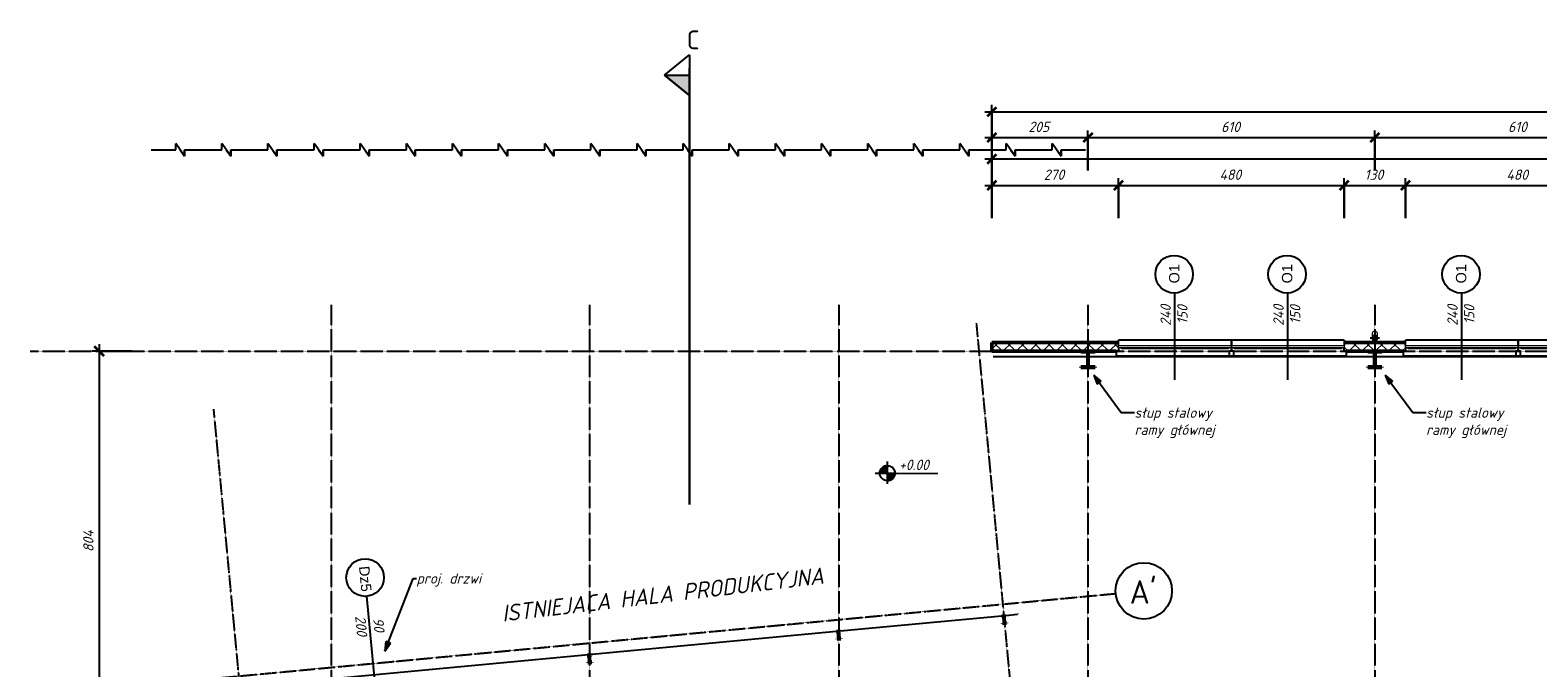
# Model space of a CAD drawing. Header units: millimetres. Extents: x -31072 to 35108, y -23925 to 16310.
# Tile 4 of 10: x -29871 to 2189, y 2748 to 16310. Entities that reach past the tile are written whole.
import ezdxf

# ---------------------------------------------------------------- set-up
doc = ezdxf.new("R2010")
doc.units = ezdxf.units.MM
doc.linetypes.add('Linia osi', pattern=[14, 6, -3, 2, -3])
for name, color, linetype, lineweight in [('A-ANNO-DIMS', 211, 'Continuous', 20), ('A-ANNO-DIMS-100', 211, 'Continuous', 20), ('A-DETL-GENF', 92, 'Continuous', 25), ('A-DOOR-IDEN', 31, 'Continuous', 25), ('A-FLOR', 192, 'Continuous', 25), ('A-GENM', 13, 'Continuous', 25), ('A-GLAZ', 151, 'Continuous', 25), ('A-GLAZ-IDEN', 152, 'Continuous', 25), ('A-GLAZ-SILL', 1, 'Continuous', 25), ('A-WALL', 113, 'Continuous', 25), ('A-WALL-PATT', 111, 'Continuous', 50), ('G-ANNO-DIMS', 111, 'Continuous', 20), ('G-ANNO-SYMB', 111, 'Continuous', 20), ('G-ANNO-TEXT', 231, 'Continuous', 20), ('S-COLS', 52, 'Continuous', 25), ('S-GRID', 1, 'Continuous', 20), ('S-GRID-IDEN', 1, 'Continuous', 25)]:
    doc.layers.add(name, color=color, linetype=linetype, lineweight=lineweight)
doc.styles.add('Arial', font='arial.ttf', dxfattribs={"height": 220})
doc.styles.add('GOST Common', font='GOST_Common.ttf', dxfattribs={"height": 500})
doc.styles.add('GOST Common_B', font='txt', dxfattribs={"height": 400})
doc.styles.add('GOST Common_I', font='GOST_Common Italic.ttf', dxfattribs={"height": 220})
doc.styles.add('GOST Common_I_1', font='GOST_Common Italic.ttf', dxfattribs={"height": 350})
doc.dimstyles.new('Zasieczka', dxfattribs={"dimscale": 304.8, "dimtxt": 221.257299, "dimasz": 0.656168, "dimexe": 0.492126, "dimexo": 0.0625, "dimgap": 0.164042, "dimtad": 1, "dimdec": 0, "dimlfac": 0.1, "dimzin": 0, "dimdsep": 46, "dimtxsty": 'GOST Common_I', "dimblk1": 'OBLIQUE', "dimblk2": 'OBLIQUE', "dimsah": 1, "dimcen": 0.09, "dimdle": 0.492126, "dimadec": 1, "dimazin": 0, "dimtfac": 1, "dimtdec": 4, "dimtix": 1, "dimtmove": 0, "dimatfit": 3, "dimfxl": 2.296588, "dimfxlon": 1, "dimtvp": 1, "dimtfill": 1, "dimtolj": 1, "dimtzin": 0, "dimlwd": 25, "dimlwe": 25, "dimarcsym": 2})
doc.dimstyles.new('Zasieczka_1', dxfattribs={"dimscale": 304.8, "dimtxt": 221.257299, "dimasz": 0.656168, "dimexe": 0.492126, "dimexo": 0.0625, "dimgap": 0.164042, "dimtad": 1, "dimdec": 0, "dimlfac": 0.1, "dimzin": 0, "dimdsep": 46, "dimtxsty": 'GOST Common_I', "dimblk1": 'OBLIQUE', "dimblk2": 'OBLIQUE', "dimsah": 1, "dimcen": 0.09, "dimdle": 0.492126, "dimadec": 1, "dimazin": 0, "dimtfac": 1, "dimtdec": 4, "dimtix": 1, "dimtmove": 2, "dimatfit": 3, "dimfxl": 2.296588, "dimfxlon": 1, "dimtvp": 1, "dimtfill": 1, "dimtolj": 1, "dimtzin": 0, "dimlwd": 25, "dimlwe": 25, "dimarcsym": 2})

# ---------------------------------------------------------------- blocks, each defined once
blk = doc.blocks.new('1-2 - 240x150-1907403-Parter')
at = {"layer": 'A-GLAZ', "lineweight": 20}
for p, q in [((-1200, -30), (-1200, 20)), ((-1200, 20), (1200, 20)), ((-1140, 40), (-10, 40)), ((-1140, 20), (-1140, 40)), ((-10, 40), (-10, 20)), ((10, 40), (1140, 40)), ((10, 20), (10, 40)), ((1140, 40), (1140, 20)), ((1200, 20), (1200, -30)), ((1200, -30), (-1200, -30))]:
    blk.add_line(p, q, dxfattribs=at)
at = {"layer": 'A-GLAZ-SILL'}
for p, q in [((1250, 190), (-1250, 190)), ((-1250, 190), (-1250, 90)), ((-1250, 90), (-1200, 90)), ((-1200, 90), (-1200, 20)), ((1200, 20), (1200, 90)), ((1200, 90), (1250, 90)), ((1250, 90), (1250, 190)), ((-1200, -140), (-1200, -30)), ((-1200, -140), (1200, -140)), ((1200, -30), (1200, -140))]:
    blk.add_line(p, q, dxfattribs=at)
blk = doc.blocks.new('Słup HE-A - HEA360-V4-Parter')
at = {"layer": 'S-COLS', "lineweight": 20}
h = blk.add_hatch(dxfattribs=at)
h.set_pattern_fill('FP_12', color=256, style=0, pattern_type=2)
h.set_pattern_definition([(45, (1277.36, -9309.8), (-251.447, 251.447), []), (45, (1277.36, -8928.8), (-251.447, 251.447), [])])
h.paths.add_polyline_path([(150, -175), (150, -157), (32, -157), (18, -154), (9, -144), (5, -130), (5, 130), (9, 144), (18, 154), (32, 158), (150, 158), (150, 175), (-150, 175), (-150, 158), (-32, 158), (-19, 154), (-9, 144), (-5, 130), (-5, -130), (-9, -144), (-19, -154), (-32, -157), (-150, -157), (-150, -175)], flags=0)
at = {"layer": 'S-COLS', "lineweight": 50}
for p, q in [((150, 175), (-150, 175)), ((-150, 175), (-150, 158)), ((-150, 158), (-32, 158)), ((-5, 130), (-5, -130)), ((5, -130), (5, 130)), ((32, 158), (150, 158)), ((150, 158), (150, 175)), ((-32, -157), (-150, -157)), ((-150, -157), (-150, -175)), ((-150, -175), (150, -175)), ((150, -157), (32, -157)), ((150, -175), (150, -157))]:
    blk.add_line(p, q, dxfattribs=at)
for centre, start, end in [((-32, 130), 0, 90), ((32, 130), 90, 180), ((-32, -130), 270, 0), ((32, -130), 180, 270)]:
    blk.add_arc(centre, 27, start, end, dxfattribs=at)
blk = doc.blocks.new('Słup HE-A - HEA360-V5-Parter')
at = {"layer": 'S-COLS', "lineweight": 20}
h = blk.add_hatch(dxfattribs=at)
h.set_pattern_fill('FP_13', color=256, style=0, pattern_type=2)
h.set_pattern_definition([(45, (7377.36, -9309.8), (-251.447, 251.447), []), (45, (7377.36, -8928.8), (-251.447, 251.447), [])])
h.paths.add_polyline_path([(150, -175), (150, -157), (32, -157), (18, -154), (9, -144), (5, -130), (5, 130), (9, 144), (18, 154), (32, 158), (150, 158), (150, 175), (-150, 175), (-150, 158), (-32, 158), (-19, 154), (-9, 144), (-5, 130), (-5, -130), (-9, -144), (-19, -154), (-32, -157), (-150, -157), (-150, -175), (-43, -175)], flags=0)
at = {"layer": 'S-COLS', "lineweight": 50}
for p, q in [((150, 175), (-150, 175)), ((-150, 175), (-150, 158)), ((-150, 158), (-32, 158)), ((-5, 130), (-5, -130)), ((5, -130), (5, 130)), ((32, 158), (150, 158)), ((150, 158), (150, 175)), ((-32, -157), (-150, -157)), ((-150, -157), (-150, -175)), ((-150, -175), (150, -175)), ((150, -157), (32, -157)), ((150, -175), (150, -157))]:
    blk.add_line(p, q, dxfattribs=at)
for centre, start, end in [((-32, 130), 0, 90), ((32, 130), 90, 180), ((-32, -130), 270, 0), ((32, -130), 180, 270)]:
    blk.add_arc(centre, 27, start, end, dxfattribs=at)
blk = doc.blocks.new('Słup IPE - IPE160-1946388-Parter')
at = {"layer": 'S-COLS', "lineweight": 20}
h = blk.add_hatch(dxfattribs=at)
h.set_pattern_fill('FP_33', color=256, style=0, pattern_type=2)
h.set_pattern_definition([(39.622, (17622.7, -4611.5), (-226.773, 273.9075), []), (39.622, (17658.4, -4232.17), (-226.773, 273.9075), [])])
h.paths.add_polyline_path([(-41, -80), (41, -80), (41, -73), (11, -73), (5, -70), (2, -64), (2, 64), (5, 70), (11, 73), (41, 73), (41, 80), (-41, 80), (-41, 73), (-12, 73), (-5, 70), (-3, 64), (-3, -64), (-5, -70), (-12, -73), (-41, -73)], flags=0)
at = {"layer": 'S-COLS', "lineweight": 50}
for p, q in [((41, 80), (-41, 80)), ((-41, 80), (-41, 73)), ((-41, 73), (-12, 73)), ((-3, 64), (-3, -64)), ((2, -64), (2, 64)), ((11, 73), (41, 73)), ((41, 73), (41, 80)), ((-12, -73), (-41, -73)), ((-41, -73), (-41, -80)), ((-41, -80), (41, -80)), ((41, -73), (11, -73)), ((41, -80), (41, -73))]:
    blk.add_line(p, q, dxfattribs=at)
for centre, start, end in [((-12, 64), 0, 90), ((11, 64), 90, 180), ((-12, -64), 270, 0), ((11, -64), 180, 270)]:
    blk.add_arc(centre, 9, start, end, dxfattribs=at)
blk = doc.blocks.new('Słup IPE - IPE160-1946389-Parter')
at = {"layer": 'S-COLS', "lineweight": 20}
h = blk.add_hatch(dxfattribs=at)
h.set_pattern_fill('FP_34', color=256, style=0, pattern_type=2)
h.set_pattern_definition([(39.622, (12298.87, -4615.57), (-226.773, 273.907), []), (39.622, (12334.6, -4236.25), (-226.773, 273.907), [])])
h.paths.add_polyline_path([(-41, -80), (41, -80), (41, -73), (11, -73), (5, -70), (2, -64), (2, 64), (5, 70), (11, 73), (41, 73), (41, 80), (-41, 80), (-41, 73), (-12, 73), (-5, 70), (-3, 64), (-3, -64), (-5, -70), (-12, -73), (-41, -73)], flags=0)
at = {"layer": 'S-COLS', "lineweight": 50}
for p, q in [((41, 80), (-41, 80)), ((-41, 80), (-41, 73)), ((-41, 73), (-12, 73)), ((-3, 64), (-3, -64)), ((2, -64), (2, 64)), ((11, 73), (41, 73)), ((41, 73), (41, 80)), ((-12, -73), (-41, -73)), ((-41, -73), (-41, -80)), ((-41, -80), (41, -80)), ((41, -73), (11, -73)), ((41, -80), (41, -73))]:
    blk.add_line(p, q, dxfattribs=at)
for centre, start, end in [((-12, 64), 0, 90), ((11, 64), 90, 180), ((-12, -64), 270, 0), ((11, -64), 180, 270)]:
    blk.add_arc(centre, 9, start, end, dxfattribs=at)
blk = doc.blocks.new('Słup IPE - IPE160-1946387-Parter')
at = {"layer": 'S-COLS', "lineweight": 20}
h = blk.add_hatch(dxfattribs=at)
h.set_pattern_fill('FP_35', color=256, style=0, pattern_type=2)
h.set_pattern_definition([(39.622, (8765.35, -4615.57), (-226.773, 273.907), []), (39.622, (8801.06, -4236.25), (-226.773, 273.907), [])])
h.paths.add_polyline_path([(-41, -80), (41, -80), (41, -73), (11, -73), (5, -70), (2, -64), (2, 64), (5, 70), (11, 73), (41, 73), (41, 80), (-41, 80), (-41, 73), (-12, 73), (-5, 70), (-3, 64), (-3, -64), (-5, -70), (-12, -73), (-41, -73)], flags=0)
at = {"layer": 'S-COLS', "lineweight": 50}
for p, q in [((41, 80), (-41, 80)), ((-41, 80), (-41, 73)), ((-41, 73), (-12, 73)), ((-3, 64), (-3, -64)), ((2, -64), (2, 64)), ((11, 73), (41, 73)), ((41, 73), (41, 80)), ((-12, -73), (-41, -73)), ((-41, -73), (-41, -80)), ((-41, -80), (41, -80)), ((41, -73), (11, -73)), ((41, -80), (41, -73))]:
    blk.add_line(p, q, dxfattribs=at)
for centre, start, end in [((-12, 64), 0, 90), ((11, 64), 90, 180), ((-12, -64), 270, 0), ((11, -64), 180, 270)]:
    blk.add_arc(centre, 9, start, end, dxfattribs=at)
blk = doc.blocks.new('Rura spustowa- ściana - 110-1924162-Parter')
at = {"layer": 'A-GENM'}
for p, q in [((25, 190), (225, 190)), ((125, 290), (125, 90))]:
    blk.add_line(p, q, dxfattribs=at)
at = {"layer": 'A-GENM', "lineweight": 20}
for p, q in [((70, 290), (70, 190)), ((180, 190), (180, 290))]:
    blk.add_line(p, q, dxfattribs=at)
at = {"layer": 'A-GENM'}
for start, end in [(0, 180), (180, 360)]:
    blk.add_arc((125, 190), 55, start, end, dxfattribs=at)
at = {"layer": 'A-GENM', "lineweight": 20}
for start, end in [(0, 180), (180, 0)]:
    blk.add_arc((125, 190), 55, start, end, dxfattribs=at)
blk.add_ellipse((125, 290), major_axis=(-55, 0), ratio=0.707107, start_param=3.141593, end_param=6.283185, dxfattribs=at)
for points, knots in [([(70, 190), (70, 195), (71, 202), (73, 209), (75, 212)], [0, 0, 0, 0, 0.0833333, 0.1297812, 0.1297812, 0.1297812, 0.1297812]), ([(75, 168), (73, 171), (71, 178), (70, 185), (70, 190)], [0.8702188, 0.8702188, 0.8702188, 0.8702188, 0.9166667, 1, 1, 1, 1]), ([(76, 215), (76, 216), (78, 219), (81, 224), (85, 228), (88, 231), (89, 232)], [0.1506351, 0.1506351, 0.1506351, 0.1506351, 0.1666667, 0.2083333, 0.25, 0.2749108, 0.2749108, 0.2749108, 0.2749108]), ([(89, 148), (88, 149), (85, 152), (81, 156), (78, 161), (76, 164), (76, 165)], [0.7250892, 0.7250892, 0.7250892, 0.7250892, 0.75, 0.7916667, 0.8333333, 0.8493649, 0.8493649, 0.8493649, 0.8493649]), ([(92, 234), (94, 236), (100, 239), (107, 242), (112, 243), (112, 243)], [0.2985189, 0.2985189, 0.2985189, 0.2985189, 0.3333333, 0.4166667, 0.4244677, 0.4244677, 0.4244677, 0.4244677]), ([(112, 137), (112, 137), (107, 138), (100, 141), (94, 144), (92, 146)], [0.5755323, 0.5755323, 0.5755323, 0.5755323, 0.5833333, 0.6666667, 0.7014811, 0.7014811, 0.7014811, 0.7014811]), ([(138, 243), (138, 243), (143, 242), (150, 239), (156, 236), (158, 234)], [0.5755323, 0.5755323, 0.5755323, 0.5755323, 0.5833333, 0.6666667, 0.7014811, 0.7014811, 0.7014811, 0.7014811]), ([(158, 146), (156, 144), (150, 141), (143, 138), (138, 137), (138, 137)], [0.2985189, 0.2985189, 0.2985189, 0.2985189, 0.3333333, 0.4166667, 0.4244677, 0.4244677, 0.4244677, 0.4244677]), ([(161, 232), (162, 231), (165, 228), (169, 224), (172, 219), (174, 216), (174, 215)], [0.7250892, 0.7250892, 0.7250892, 0.7250892, 0.75, 0.7916667, 0.8333333, 0.8493649, 0.8493649, 0.8493649, 0.8493649]), ([(174, 165), (174, 164), (172, 161), (169, 156), (165, 152), (162, 149), (161, 148)], [0.1506351, 0.1506351, 0.1506351, 0.1506351, 0.1666667, 0.2083333, 0.25, 0.2749108, 0.2749108, 0.2749108, 0.2749108]), ([(175, 212), (177, 209), (179, 202), (180, 195), (180, 190)], [0.8702188, 0.8702188, 0.8702188, 0.8702188, 0.9166667, 1, 1, 1, 1]), ([(180, 190), (180, 185), (179, 178), (177, 171), (175, 168)], [0, 0, 0, 0, 0.0833333, 0.1297812, 0.1297812, 0.1297812, 0.1297812])]:
    blk.add_open_spline(points, degree=3, knots=knots, dxfattribs=at)
for points in [[(114, 244), (118, 245), (125, 245), (132, 245), (136, 244)], [(136, 136), (132, 135), (125, 135), (118, 135), (114, 136)]]:
    blk.add_open_spline(points, degree=3, dxfattribs=at)
blk = doc.blocks.new('Maskowanie ciągłe - ZigZak-1915915-Parter')
at = {"layer": 'A-DETL-GENF'}
for p, q in [((0, 0), (521, 0)), ((521, 0), (521, 135)), ((711, -135), (521, 135)), ((616, 0), (711, -135)), ((711, 0), (711, -135)), ((711, 0), (1230, 0)), ((981, 0), (1502, 0)), ((1502, 0), (1502, 135)), ((1692, -135), (1502, 135)), ((1597, 0), (1692, -135)), ((1692, 0), (1692, -135)), ((1692, 0), (2211, 0)), ((1962, 0), (2483, 0)), ((2483, 0), (2483, 135)), ((2673, -135), (2483, 135)), ((2578, 0), (2673, -135)), ((2673, 0), (2673, -135)), ((2673, 0), (3192, 0)), ((2943, 0), (3464, 0)), ((3464, 0), (3464, 135)), ((3654, -135), (3464, 135)), ((3559, 0), (3654, -135)), ((3654, 0), (3654, -135)), ((3654, 0), (4173, 0)), ((3924, 0), (4445, 0)), ((4445, 0), (4445, 135)), ((4635, -135), (4445, 135)), ((4540, 0), (4635, -135)), ((4635, 0), (4635, -135)), ((4635, 0), (5154, 0)), ((4905, 0), (5427, 0)), ((5427, 0), (5427, 135)), ((5617, -135), (5427, 135)), ((5522, 0), (5617, -135)), ((5617, 0), (5617, -135)), ((5617, 0), (6135, 0)), ((5886, 0), (6408, 0)), ((6408, 0), (6408, 135)), ((6598, -135), (6408, 135)), ((6503, 0), (6598, -135)), ((6598, 0), (6598, -135)), ((6598, 0), (7116, 0)), ((6867, 0), (7389, 0)), ((7389, 0), (7389, 135)), ((7579, -135), (7389, 135)), ((7484, 0), (7579, -135)), ((7579, 0), (7579, -135)), ((7579, 0), (8097, 0)), ((7849, 0), (8370, 0)), ((8370, 0), (8370, 135)), ((8560, -135), (8370, 135)), ((8465, 0), (8560, -135)), ((8560, 0), (8560, -135)), ((8560, 0), (9079, 0)), ((8830, 0), (9351, 0)), ((9351, 0), (9351, 135)), ((9541, -135), (9351, 135)), ((9446, 0), (9541, -135)), ((9541, 0), (9541, -135)), ((9541, 0), (10060, 0)), ((9811, 0), (10332, 0)), ((10332, 0), (10332, 135)), ((10522, -135), (10332, 135)), ((10427, 0), (10522, -135)), ((10522, 0), (10522, -135)), ((10522, 0), (11041, 0)), ((10792, 0), (11313, 0)), ((11313, 0), (11313, 135)), ((11503, -135), (11313, 135)), ((11408, 0), (11503, -135)), ((11503, 0), (11503, -135)), ((11503, 0), (12022, 0)), ((11773, 0), (12294, 0)), ((12294, 0), (12294, 135)), ((12484, -135), (12294, 135)), ((12389, 0), (12484, -135)), ((12484, 0), (12484, -135)), ((12484, 0), (13003, 0)), ((12754, 0), (13275, 0)), ((13275, 0), (13275, 135)), ((13465, -135), (13275, 135)), ((13370, 0), (13465, -135)), ((13465, 0), (13465, -135)), ((13465, 0), (13984, 0)), ((13735, 0), (14256, 0)), ((14256, 0), (14256, 135)), ((14446, -135), (14256, 135)), ((14351, 0), (14446, -135)), ((14446, 0), (14446, -135)), ((14446, 0), (14965, 0)), ((14716, 0), (15237, 0)), ((15237, 0), (15237, 135)), ((15427, -135), (15237, 135)), ((15332, 0), (15427, -135)), ((15427, 0), (15427, -135)), ((15427, 0), (15946, 0)), ((15697, 0), (16218, 0)), ((16218, 0), (16218, 135)), ((16408, -135), (16218, 135)), ((16313, 0), (16408, -135)), ((16408, 0), (16408, -135)), ((16408, 0), (16927, 0)), ((16678, 0), (17199, 0)), ((17199, 0), (17199, 135)), ((17389, -135), (17199, 135)), ((17294, 0), (17389, -135)), ((17389, 0), (17389, -135)), ((17389, 0), (17908, 0)), ((17659, 0), (18180, 0)), ((18180, 0), (18180, 135)), ((18370, -135), (18180, 135)), ((18275, 0), (18370, -135)), ((18370, 0), (18370, -135)), ((18370, 0), (18889, 0)), ((19161, 0), (19161, 135)), ((19351, -135), (19161, 135)), ((711, -135), (711, 0)), ((1692, -135), (1692, 0)), ((2673, -135), (2673, 0)), ((3654, -135), (3654, 0)), ((4635, -135), (4635, 0)), ((5617, -135), (5617, 0)), ((6598, -135), (6598, 0)), ((7579, -135), (7579, 0)), ((8560, -135), (8560, 0)), ((9541, -135), (9541, 0)), ((10522, -135), (10522, 0)), ((11503, -135), (11503, 0)), ((12484, -135), (12484, 0)), ((13465, -135), (13465, 0)), ((14446, -135), (14446, 0)), ((15427, -135), (15427, 0)), ((16408, -135), (16408, 0)), ((17389, -135), (17389, 0)), ((18370, -135), (18370, 0)), ((18640, 0), (19161, 0)), ((19256, 0), (19351, -135)), ((19351, -135), (19351, 0)), ((19351, 0), (19351, -135)), ((19351, 0), (19870, 0))]:
    blk.add_line(p, q, dxfattribs=at)
blk = doc.blocks.new('Siatka - Oś 6mm-1781598-Parter')
at = {"layer": 'S-GRID-IDEN'}
blk.add_circle((0, -0.01), 6, dxfattribs=at)
blk = doc.blocks.new('DIMBLOCK8-Parter')
at = {"layer": 'A-ANNO-DIMS-100', "lineweight": 25}
for p, q in [((-9573, 13570), (29173, 13570)), ((-9423, 12870), (-9423, 13720)), ((-9423, 13570), (-9423, 12870)), ((29173, 12870), (29173, 13720)), ((29173, 13570), (29173, 12870))]:
    blk.add_line(p, q, dxfattribs=at)
at = {"layer": 'A-ANNO-DIMS-100', "lineweight": 35}
for p, q in [((-9423, 13570), (-9523, 13470)), ((-9423, 13570), (-9323, 13670)), ((29173, 13570), (29073, 13470)), ((29173, 13570), (29273, 13670))]:
    blk.add_line(p, q, dxfattribs=at)
at = {"layer": 'A-ANNO-DIMS-100', "color": 0, "lineweight": 25, "insert": (8173, 13908), "char_height": 220, "width": 774.03, "attachment_point": 1, "line_spacing_factor": 1.022761, "style": 'GOST Common_I', "bg_fill": 3, "box_fill_scale": 1.25, "bg_fill_color": 256, "bg_fill_true_color": 13158600, "bg_fill_transparency": 0}
blk.add_mtext('3860', dxfattribs=at)
blk = doc.blocks.new('_Oblique')
at = {"color": 0, "linetype": 'ByBlock', "lineweight": -2}
blk.add_line((-0.5, -0.5), (0.5, 0.5), dxfattribs=at)
blk = doc.blocks.new('Przekrój - symbol przekroju-1790963-Parter')
at = {"layer": 'G-ANNO-SYMB'}
blk.add_hatch(color=256, dxfattribs=at).paths.add_polyline_path([(1.5, 0), (1.5, 5.33), (5.81, 0)], flags=0)
at = {"layer": 'G-ANNO-SYMB', "lineweight": 25}
for p, q in [((1.5, 5.33), (-2.82, 0)), ((1.5, 5.33), (1.5, 0)), ((1.5, 5.33), (5.81, 0)), ((5.81, 0), (1.5, 5.33)), ((1.5, 5.33), (1.5, 0)), ((-2.82, 0), (5.81, 0)), ((1.5, 0), (5.81, 0))]:
    blk.add_line(p, q, dxfattribs=at)
blk = doc.blocks.new('DIMBLOCK46-Parter')
at = {"layer": 'A-ANNO-DIMS-100', "lineweight": 25}
for p, q in [((-28406, 9635), (-28406, 1445)), ((-27706, 9485), (-28556, 9485)), ((-28406, 9485), (-27706, 9485)), ((-27706, 1445), (-28556, 1445)), ((-28406, 1445), (-27706, 1445))]:
    blk.add_line(p, q, dxfattribs=at)
at = {"layer": 'A-ANNO-DIMS-100', "lineweight": 35}
for p, q in [((-28406, 9485), (-28506, 9585)), ((-28406, 9485), (-28306, 9385)), ((-28406, 1445), (-28506, 1545)), ((-28406, 1445), (-28306, 1345))]:
    blk.add_line(p, q, dxfattribs=at)
at = {"layer": 'A-ANNO-DIMS-100', "color": 0, "lineweight": 25, "insert": (-28743, 5212), "char_height": 220, "width": 607.52, "attachment_point": 1, "rotation": 90, "line_spacing_factor": 1.022761, "style": 'GOST Common_I', "bg_fill": 3, "box_fill_scale": 1.25, "bg_fill_color": 256, "bg_fill_true_color": 13158600, "bg_fill_transparency": 0}
blk.add_mtext('804', dxfattribs=at)
blk = doc.blocks.new('DIMBLOCK57-Parter')
at = {"layer": 'A-ANNO-DIMS-100', "lineweight": 25}
for p, q in [((-9423, 12309), (-9423, 13159)), ((-6727, 12309), (-6727, 13159)), ((-9573, 13009), (-6727, 13009)), ((-9423, 13009), (-9423, 12309)), ((-6727, 13009), (-6727, 12309))]:
    blk.add_line(p, q, dxfattribs=at)
at = {"layer": 'A-ANNO-DIMS-100', "lineweight": 35}
for p, q in [((-9423, 13009), (-9523, 12909)), ((-9423, 13009), (-9323, 13109)), ((-6727, 13009), (-6827, 12909)), ((-6727, 13009), (-6627, 13109))]:
    blk.add_line(p, q, dxfattribs=at)
at = {"layer": 'A-ANNO-DIMS-100', "color": 0, "lineweight": 25, "insert": (-8317, 13346), "char_height": 220, "width": 580.52, "attachment_point": 1, "line_spacing_factor": 1.022761, "style": 'GOST Common_I', "bg_fill": 3, "box_fill_scale": 1.25, "bg_fill_color": 256, "bg_fill_true_color": 13158600, "bg_fill_transparency": 0}
blk.add_mtext('270', dxfattribs=at)
blk = doc.blocks.new('DIMBLOCK58-Parter')
at = {"layer": 'A-ANNO-DIMS-100', "lineweight": 25}
for p, q in [((-6727, 12309), (-6727, 13159)), ((-1927, 12309), (-1927, 13159)), ((-6727, 13009), (-1927, 13009)), ((-6727, 13009), (-6727, 12309)), ((-1927, 13009), (-1927, 12309))]:
    blk.add_line(p, q, dxfattribs=at)
at = {"layer": 'A-ANNO-DIMS-100', "lineweight": 35}
for p, q in [((-6727, 13009), (-6827, 12909)), ((-6727, 13009), (-6627, 13109)), ((-1927, 13009), (-2027, 12909)), ((-1927, 13009), (-1827, 13109))]:
    blk.add_line(p, q, dxfattribs=at)
at = {"layer": 'A-ANNO-DIMS-100', "color": 0, "lineweight": 25, "insert": (-4580, 13346), "char_height": 220, "width": 607.52, "attachment_point": 1, "line_spacing_factor": 1.022761, "style": 'GOST Common_I', "bg_fill": 3, "box_fill_scale": 1.25, "bg_fill_color": 256, "bg_fill_true_color": 13158600, "bg_fill_transparency": 0}
blk.add_mtext('480', dxfattribs=at)
blk = doc.blocks.new('DIMBLOCK59-Parter')
at = {"layer": 'A-ANNO-DIMS-100', "lineweight": 25}
for p, q in [((-1927, 12309), (-1927, 13159)), ((-627, 12309), (-627, 13159)), ((-1927, 13009), (-627, 13009)), ((-1927, 13009), (-1927, 12309)), ((-627, 13009), (-627, 12309))]:
    blk.add_line(p, q, dxfattribs=at)
at = {"layer": 'A-ANNO-DIMS-100', "lineweight": 35}
for p, q in [((-1927, 13009), (-2027, 12909)), ((-1927, 13009), (-1827, 13109)), ((-627, 13009), (-727, 12909)), ((-627, 13009), (-527, 13109))]:
    blk.add_line(p, q, dxfattribs=at)
at = {"layer": 'A-ANNO-DIMS-100', "color": 0, "lineweight": 25, "insert": (-1495, 13346), "char_height": 220, "width": 522.02, "attachment_point": 1, "line_spacing_factor": 1.022761, "style": 'GOST Common_I', "bg_fill": 3, "box_fill_scale": 1.25, "bg_fill_color": 256, "bg_fill_true_color": 13158600, "bg_fill_transparency": 0}
blk.add_mtext('130', dxfattribs=at)
blk = doc.blocks.new('DIMBLOCK60-Parter')
at = {"layer": 'A-ANNO-DIMS-100', "lineweight": 25}
for p, q in [((-627, 12309), (-627, 13159)), ((4173, 12309), (4173, 13159)), ((-627, 13009), (4173, 13009)), ((-627, 13009), (-627, 12309)), ((4173, 13009), (4173, 12309))]:
    blk.add_line(p, q, dxfattribs=at)
at = {"layer": 'A-ANNO-DIMS-100', "lineweight": 35}
for p, q in [((-627, 13009), (-727, 12909)), ((-627, 13009), (-527, 13109)), ((4173, 13009), (4073, 12909)), ((4173, 13009), (4273, 13109))]:
    blk.add_line(p, q, dxfattribs=at)
at = {"layer": 'A-ANNO-DIMS-100', "color": 0, "lineweight": 25, "insert": (1520, 13346), "char_height": 220, "width": 607.52, "attachment_point": 1, "line_spacing_factor": 1.022761, "style": 'GOST Common_I', "bg_fill": 3, "box_fill_scale": 1.25, "bg_fill_color": 256, "bg_fill_true_color": 13158600, "bg_fill_transparency": 0}
blk.add_mtext('480', dxfattribs=at)
blk = doc.blocks.new('DIMBLOCK72-Parter')
at = {"layer": 'A-ANNO-DIMS-100', "lineweight": 25}
for p, q in [((-9423, 13326), (-9423, 14176)), ((-7377, 13326), (-7377, 14176)), ((-9573, 14026), (-7377, 14026)), ((-9423, 14026), (-9423, 13326)), ((-7377, 14026), (-7377, 13326))]:
    blk.add_line(p, q, dxfattribs=at)
at = {"layer": 'A-ANNO-DIMS-100', "lineweight": 35}
for p, q in [((-9423, 14026), (-9323, 14126)), ((-7377, 14026), (-7277, 14126)), ((-9423, 14026), (-9523, 13926)), ((-7377, 14026), (-7477, 13926))]:
    blk.add_line(p, q, dxfattribs=at)
at = {"layer": 'A-ANNO-DIMS-100', "color": 0, "lineweight": 25, "insert": (-8642, 14363), "char_height": 220, "width": 580.52, "attachment_point": 1, "line_spacing_factor": 1.022761, "style": 'GOST Common_I', "bg_fill": 3, "box_fill_scale": 1.25, "bg_fill_color": 256, "bg_fill_true_color": 13158600, "bg_fill_transparency": 0}
blk.add_mtext('205', dxfattribs=at)
blk = doc.blocks.new('DIMBLOCK73-Parter')
at = {"layer": 'A-ANNO-DIMS-100', "lineweight": 25}
for p, q in [((-7377, 13326), (-7377, 14176)), ((-1277, 13326), (-1277, 14176)), ((-7377, 14026), (-1277, 14026)), ((-7377, 14026), (-7377, 13326)), ((-1277, 14026), (-1277, 13326))]:
    blk.add_line(p, q, dxfattribs=at)
at = {"layer": 'A-ANNO-DIMS-100', "lineweight": 35}
for p, q in [((-7377, 14026), (-7277, 14126)), ((-1277, 14026), (-1177, 14126)), ((-7377, 14026), (-7477, 13926)), ((-1277, 14026), (-1377, 13926))]:
    blk.add_line(p, q, dxfattribs=at)
at = {"layer": 'A-ANNO-DIMS-100', "color": 0, "lineweight": 25, "insert": (-4545, 14363), "char_height": 220, "width": 522.02, "attachment_point": 1, "line_spacing_factor": 1.022761, "style": 'GOST Common_I', "bg_fill": 3, "box_fill_scale": 1.25, "bg_fill_color": 256, "bg_fill_true_color": 13158600, "bg_fill_transparency": 0}
blk.add_mtext('610', dxfattribs=at)
blk = doc.blocks.new('DIMBLOCK74-Parter')
at = {"layer": 'A-ANNO-DIMS-100', "lineweight": 25}
for p, q in [((-1277, 13326), (-1277, 14176)), ((4823, 13326), (4823, 14176)), ((-1277, 14026), (4823, 14026)), ((-1277, 14026), (-1277, 13326)), ((4823, 14026), (4823, 13326))]:
    blk.add_line(p, q, dxfattribs=at)
at = {"layer": 'A-ANNO-DIMS-100', "lineweight": 35}
for p, q in [((-1277, 14026), (-1177, 14126)), ((4823, 14026), (4923, 14126)), ((-1277, 14026), (-1377, 13926)), ((4823, 14026), (4723, 13926))]:
    blk.add_line(p, q, dxfattribs=at)
at = {"layer": 'A-ANNO-DIMS-100', "color": 0, "lineweight": 25, "insert": (1555, 14363), "char_height": 220, "width": 522.02, "attachment_point": 1, "line_spacing_factor": 1.022761, "style": 'GOST Common_I', "bg_fill": 3, "box_fill_scale": 1.25, "bg_fill_color": 256, "bg_fill_true_color": 13158600, "bg_fill_transparency": 0}
blk.add_mtext('610', dxfattribs=at)
blk = doc.blocks.new('DIMBLOCK78-Parter')
at = {"layer": 'A-ANNO-DIMS-100', "lineweight": 25}
for p, q in [((-9573, 14570), (29503, 14570)), ((-9423, 13870), (-9423, 14720)), ((-9423, 14570), (-9423, 13870)), ((29353, 13870), (29353, 14720)), ((29353, 14570), (29353, 13870))]:
    blk.add_line(p, q, dxfattribs=at)
at = {"layer": 'A-ANNO-DIMS-100', "lineweight": 35}
for p, q in [((-9423, 14570), (-9523, 14470)), ((-9423, 14570), (-9323, 14670)), ((29353, 14570), (29253, 14470)), ((29353, 14570), (29453, 14670))]:
    blk.add_line(p, q, dxfattribs=at)
at = {"layer": 'A-ANNO-DIMS-100', "color": 0, "lineweight": 25, "insert": (10409, 14908), "char_height": 220, "width": 774.03, "attachment_point": 1, "line_spacing_factor": 1.022761, "style": 'GOST Common_I', "bg_fill": 3, "box_fill_scale": 1.25, "bg_fill_color": 256, "bg_fill_true_color": 13158600, "bg_fill_transparency": 0}
blk.add_mtext('3878', dxfattribs=at)
blk = doc.blocks.new('D_L - --1480526-Parter')
at = {"layer": 'A-DOOR-IDEN'}
blk.add_line((0, 2.18), (0, -15.84), dxfattribs=at)
blk.add_circle((0, -19.84), 4, dxfattribs=at)
blk = doc.blocks.new('O_P - --1482469-Parter')
at = {"layer": 'A-GLAZ-IDEN'}
blk.add_line((0, -1.73), (0, 16.71), dxfattribs=at)
blk.add_circle((-0.17, 20.71), 4, dxfattribs=at)
blk = doc.blocks.new('Rzędne punktów - Etyk_Wymiar punktowy_Rzędna - Koło pełne-1053112-Parter')
at = {"layer": 'G-ANNO-DIMS'}
h = blk.add_hatch(color=256, dxfattribs=at)
edge = h.paths.add_edge_path(flags=0)
edge.add_line((0, 0), (-1.6, 0))
edge.add_arc((0, 0), 1.6, 90, 180, ccw=False)
edge.add_line((0, 1.6), (0, 0))
h = blk.add_hatch(color=256, dxfattribs=at)
edge = h.paths.add_edge_path(flags=0)
edge.add_line((0, 0), (1.6, 0))
edge.add_arc((0, 0), 1.6, 270, 360, ccw=False)
edge.add_line((0, -1.6), (0, 0))
at = {"layer": 'G-ANNO-DIMS', "lineweight": 25}
for p, q in [((-2.56, 0), (10.75, 0)), ((0, -2.29), (0, 2.51))]:
    blk.add_line(p, q, dxfattribs=at)
blk.add_circle((0, 0), 1.6, dxfattribs=at)
for start, end in [(90, 180), (270, 360)]:
    blk.add_arc((0, 0), 1.6, start, end, dxfattribs=at)

msp = doc.modelspace()

# ---------------------------------------------------------------- hatches: boundary and pattern name
at = {"layer": 'A-WALL-PATT', "lineweight": 20}
h = msp.add_hatch(dxfattribs=at)
h.set_pattern_fill('FP_6', color=256, style=0, pattern_type=2)
h.set_pattern_definition([(45, (0, 0), (-141.4214, 141.4214), []), (135, (0, 0), (-141.4214, -141.4214), [])])
h.paths.add_polyline_path([(29182.6, 9494.8), (29182.6, 9654.8), (28472.6, 9654.8), (28472.6, 9494.8), (29172.6, 9494.8)], flags=0)
h.paths.add_polyline_path([(23596.3, 9494.8), (23672.6, 9494.8), (23672.6, 9654.8), (22472.6, 9654.8), (22472.6, 9494.8)], flags=0)
h.paths.add_polyline_path([(17672.6, 9494.8), (17672.6, 9654.8), (16472.6, 9654.8), (16472.6, 9494.8)], flags=0)
h.paths.add_polyline_path([(11472.6, 9494.8), (11472.6, 9654.8), (10287.6, 9654.8), (10287.6, 9494.8)], flags=0)
h.paths.add_polyline_path([(9257.6, 9494.8), (9257.6, 9654.8), (7872.6, 9654.8), (7872.6, 9494.8), (8087.7, 9494.8)], flags=0)
h.paths.add_polyline_path([(5472.6, 9494.8), (5472.6, 9654.8), (4172.6, 9654.8), (4172.6, 9494.8), (4210.6, 9494.8)], flags=0)
h.paths.add_polyline_path([(-627.4, 9494.8), (-627.4, 9654.8), (-1927.4, 9654.8), (-1927.4, 9494.8), (-635.8, 9494.8)], flags=0)
h.paths.add_polyline_path([(-6727.4, 9494.8), (-6727.4, 9654.8), (-9422.7, 9654.8), (-9422.7, 9494.8), (-7420.8, 9494.8)], flags=0)
at = {"layer": 'G-ANNO-TEXT', "lineweight": 25}
for points in [[(-7256, 8974.7), (-7180.9, 8781.7), (-7094.5, 8845.1)], [(-1056, 8974.7), (-980.9, 8781.7), (-894.5, 8845.1)], [(-22332.5, 3105.7), (-22209.6, 3272.3), (-22309.4, 3311.4)]]:
    msp.add_hatch(color=10, dxfattribs=at).paths.add_polyline_path(points, flags=0)

# ---------------------------------------------------------------- linework, layer by layer
at = {"layer": 'A-FLOR'}
for p, q in [((-9207.7, 3849.5), (-12644, 3525.9)), ((-8878.2, 3880.5), (-9126.1, 3857.1)), ((-8880.5, 3905.4), (-8878.2, 3880.5)), ((-12725.7, 3518.2), (-23349.2, 2518.1))]:
    msp.add_line(p, q, dxfattribs=at)
at = {"layer": 'A-WALL', "lineweight": 50}
for p, q in [((-6727.4, 9664.8), (-9422.7, 9664.8)), ((-9422.7, 9664.8), (-9422.7, 9484.8)), ((-627.4, 9664.8), (-1927.4, 9664.8)), ((-9422.7, 9484.8), (-7527.4, 9484.8)), ((-7227.4, 9484.8), (-6777.4, 9484.8)), ((-1877.4, 9484.8), (-1427.4, 9484.8)), ((-1127.4, 9484.8), (-677.4, 9484.8))]:
    msp.add_line(p, q, dxfattribs=at)
at = {"layer": 'A-WALL', "lineweight": 20}
for p, q in [((-9422.7, 9654.8), (-6727.4, 9654.8)), ((-1927.4, 9654.8), (-627.4, 9654.8)), ((-9422.7, 9494.8), (-6727.4, 9494.8)), ((-1927.4, 9494.8), (-627.4, 9494.8))]:
    msp.add_line(p, q, dxfattribs=at)
at = {"layer": 'A-WALL'}
for p, q in [((-7382.4, 9364.8), (-9394.5, 9364.8)), ((-1282.4, 9364.8), (-7372.4, 9364.8)), ((4817.6, 9364.8), (-1272.4, 9364.8))]:
    msp.add_line(p, q, dxfattribs=at)
at = {"layer": 'G-ANNO-SYMB', "lineweight": 30}
msp.add_line((-15849.4, 6221), (-15849.4, 15503.5), dxfattribs=at)
at = {"layer": 'G-ANNO-TEXT', "color": 10, "lineweight": 25}
for p, q in [((-7256, 8974.7), (-7180.9, 8781.7)), ((-7094.5, 8845.1), (-7256, 8974.7)), ((-7256, 8974.7), (-6670, 8175.9)), ((-7180.9, 8781.7), (-7094.5, 8845.1)), ((-1056, 8974.7), (-980.9, 8781.7)), ((-894.5, 8845.1), (-1056, 8974.7)), ((-1056, 8974.7), (-470, 8175.9)), ((-980.9, 8781.7), (-894.5, 8845.1)), ((-6670, 8175.9), (-6389.1, 8175.9)), ((-470, 8175.9), (-189.1, 8175.9)), ((-22332.5, 3105.7), (-21727.2, 4649.9)), ((-21727.2, 4649.9), (-21657.4, 4649.9)), ((-22309.4, 3311.4), (-22332.5, 3105.7)), ((-22332.5, 3105.7), (-22209.6, 3272.3)), ((-22209.6, 3272.3), (-22309.4, 3311.4))]:
    msp.add_line(p, q, dxfattribs=at)
at = {"layer": 'S-GRID', "linetype": 'Linia osi', "lineweight": 25}
for p, q in [((-23469.2, 10465.2), (-23469.2, -22411.7)), ((-17977.4, 10465.2), (-17977.4, -22411.7)), ((-12677.4, 10465.2), (-12677.4, -22411.7)), ((-7377.4, 10465.2), (-7377.4, -22411.7)), ((-1277.4, 10465.2), (-1277.4, -22411.7)), ((-9752.7, 10075.8), (-9037.7, 2480.7)), ((-29871, 9484.8), (33909, 9484.8)), ((-25972.9, 8248.7), (-25285.8, 951)), ((-27095.2, 2416.5), (-6787.7, 4328.4))]:
    msp.add_line(p, q, dxfattribs=at)

# ---------------------------------------------------------------- block references
at = {"layer": 'A-DETL-GENF'}
msp.add_blockref('Maskowanie ciągłe - ZigZak-1915915-Parter', (-27297.6, 13766.1), dxfattribs=at)
at = {"layer": 'A-DOOR-IDEN', "xscale": 99.99999999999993, "yscale": 99.99999999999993, "zscale": 99.99999999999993, "rotation": 185.3784199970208}
msp.add_blockref('D_L - --1480526-Parter', (-22562.1, 2692.6), dxfattribs=at)
at = {"layer": 'A-GENM', "lineweight": 20}
msp.add_blockref('Rura spustowa- ściana - 110-1924162-Parter', (-1402.4, 9574.8), dxfattribs=at)
at = {"layer": 'A-GLAZ', "rotation": 180}
for p in [(-5527.4, 9574.8), (-3127.4, 9574.8), (572.6, 9574.8), (2972.6, 9574.8)]:
    msp.add_blockref('1-2 - 240x150-1907403-Parter', p, dxfattribs=at)
at = {"layer": 'A-GLAZ-IDEN', "xscale": 99.99999999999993, "yscale": 99.99999999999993, "zscale": 99.99999999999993}
for p in [(-5527.4, 9047.6), (-3127.4, 9047.6), (572.6, 9047.6)]:
    msp.add_blockref('O_P - --1482469-Parter', p, dxfattribs=at)
at = {"layer": 'G-ANNO-DIMS', "lineweight": 25, "xscale": 99.99999999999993, "yscale": 99.99999999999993, "zscale": 99.99999999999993}
msp.add_blockref('Rzędne punktów - Etyk_Wymiar punktowy_Rzędna - Koło pełne-1053112-Parter', (-11643.3, 6887.4), dxfattribs=at)
at = {"layer": 'G-ANNO-SYMB', "lineweight": 25, "extrusion": (0, 0, -1), "xscale": 99.99999999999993, "yscale": 99.99999999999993, "zscale": 99.99999999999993, "rotation": 270.0000000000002}
msp.add_blockref('Przekrój - symbol przekroju-1790963-Parter', (15849.4, 15503.5), dxfattribs=at)
at = {"layer": 'S-COLS'}
for name, p in [('Słup HE-A - HEA360-V5-Parter', (-7377.4, 9309.8)), ('Słup HE-A - HEA360-V4-Parter', (-1277.4, 9309.8))]:
    msp.add_blockref(name, p, dxfattribs=at)
at = {"layer": 'S-COLS', "rotation": 5.378419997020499}
for name, p in [('Słup IPE - IPE160-1946387-Parter', (-9159.4, 3773.6)), ('Słup IPE - IPE160-1946389-Parter', (-12677.4, 3442.4)), ('Słup IPE - IPE160-1946388-Parter', (-17977.4, 2939.4))]:
    msp.add_blockref(name, p, dxfattribs=at)
at = {"layer": 'S-GRID-IDEN', "xscale": 99.99999999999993, "yscale": 99.99999999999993, "zscale": 99.99999999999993, "rotation": 275.3784199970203}
msp.add_blockref('Siatka - Oś 6mm-1781598-Parter', (-6190.3, 4384.6), dxfattribs=at)

# ---------------------------------------------------------------- texts
at = {"layer": 'A-DOOR-IDEN', "lineweight": 20, "insert": (-22660.2, 4923.2), "char_height": 220, "width": 633.333, "attachment_point": 1, "rotation": 275.37842, "style": 'Arial'}
msp.add_mtext('Dz5', dxfattribs=at)
at = {"layer": 'A-DOOR-IDEN', "char_height": 220, "attachment_point": 1, "rotation": 275.37842, "style": 'GOST Common_I'}
for s, insert, width in [('200', (-22741.8, 3868.9), 561.181), ('90', (-22361.1, 3824.9), 368.776)]:
    msp.add_mtext(s, dxfattribs=dict(at, insert=insert, width=width))
at = {"layer": 'A-GLAZ-IDEN', "lineweight": 20, "char_height": 220, "width": 481.012, "attachment_point": 1, "rotation": 90, "style": 'Arial'}
for insert in [(-5652.7, 10924.3), (-3252.7, 10924.3), (447.3, 10924.3)]:
    msp.add_mtext('O1', dxfattribs=dict(at, insert=insert))
at = {"layer": 'A-GLAZ-IDEN', "char_height": 220, "attachment_point": 1, "rotation": 90, "style": 'GOST Common_I'}
for s, insert, width in [('240', (-5835.5, 10022.7), 593.249), ('150', (-5480.2, 10058.7), 505.063), ('240', (-3435.5, 10022.7), 593.249), ('150', (-3080.2, 10058.7), 505.063), ('240', (264.5, 10022.7), 593.249), ('150', (619.8, 10058.7), 505.063)]:
    msp.add_mtext(s, dxfattribs=dict(at, insert=insert, width=width))
at = {"layer": 'G-ANNO-SYMB', "insert": (-15909.6, 16302.7), "char_height": 400, "width": 344.726, "attachment_point": 1, "style": 'GOST Common_B'}
msp.add_mtext('\\fGOST Common|b1|i0|c238|p34|;C', dxfattribs=at)
at = {"layer": 'G-ANNO-TEXT', "color": 7, "lineweight": 25, "char_height": 220, "attachment_point": 1, "style": 'GOST Common_I'}
for s, insert, width in [('\\fGOST Common|b0|i1|c238|p34|;s', (-6385.9, 8285.9), 184.388), ('łup stalowy ', (-6233.7, 8285.9), 1948.101), ('\\fGOST Common|b0|i1|c238|p34|;s', (-185.9, 8285.9), 184.388), ('łup stalowy ', (-33.7, 8285.9), 1948.101), ('ramy głównej', (-6385.9, 7922.1), 2076.371), ('ramy głównej', (-185.9, 7922.1), 2076.371), ('proj. drzwi', (-21654.2, 4759.9), 1627.426)]:
    msp.add_mtext(s, dxfattribs=dict(at, insert=insert, width=width))
at = {"layer": 'G-ANNO-TEXT', "color": 7, "lineweight": 25, "insert": (-19861.4, 4075.9), "char_height": 350, "width": 8626.157, "attachment_point": 1, "rotation": 6.75407, "style": 'GOST Common_I_1'}
msp.add_mtext('ISTNIEJACA HALA PRODUKCYJNA', dxfattribs=at)
at = {"layer": 'S-GRID-IDEN', "lineweight": 20, "insert": (-6490.5, 4611.3), "char_height": 500, "width": 769.62, "attachment_point": 1, "style": 'GOST Common'}
msp.add_mtext("A'", dxfattribs=at)

# ---------------------------------------------------------------- next in the draw order: texts
at = {"layer": 'G-ANNO-DIMS', "lineweight": 25, "insert": (-11396.2, 7174.9), "char_height": 220, "width": 846.962, "attachment_point": 1, "line_spacing_factor": 1.022761, "style": 'GOST Common_I', "bg_fill": 3, "box_fill_scale": 1.25, "bg_fill_color": 256, "bg_fill_true_color": 13158600, "bg_fill_transparency": 0}
msp.add_mtext('+0.00', dxfattribs=at)

# ---------------------------------------------------------------- next in the draw order: dimensions: what is measured, and where the dimension line sits
at = {"layer": 'A-ANNO-DIMS', "lineweight": 25}
dim = msp.add_linear_dim(base=(29172.6, 13570.2), p1=(-9422.7, 12870.2), p2=(29172.6, 12870.2), dimstyle='Zasieczka_1', override={"dimpost": '<>', "dimfxl": 38595.38675}, dxfattribs=at)
dim.commit()
dim.dimension.update_dxf_attribs({"geometry": 'DIMBLOCK8-Parter', "text_midpoint": (8560.1, 13761.1), "dimtype": 160})
dim = msp.add_linear_dim(base=(-28405.8, 1444.8), p1=(-27705.8, 9484.8), p2=(-27705.8, 1444.8), angle=90, dimstyle='Zasieczka', override={"dimpost": '<>', "dimfxl": 8040.000001}, dxfattribs=at)
dim.commit()
dim.dimension.update_dxf_attribs({"geometry": 'DIMBLOCK46-Parter', "text_midpoint": (-28565.8, 5464.8)})

# ---------------------------------------------------------------- next in the draw order: dimensions: what is measured, and where the dimension line sits
dim = msp.add_linear_dim(base=(-6727.4, 13008.8), p1=(-9422.7, 12308.8), p2=(-6727.4, 12308.8), dimstyle='Zasieczka', override={"dimpost": '<>', "dimfxl": 2695.386751}, dxfattribs=at)
dim.commit()
dim.dimension.update_dxf_attribs({"geometry": 'DIMBLOCK57-Parter', "text_midpoint": (-8075.1, 13170.2)})

# ---------------------------------------------------------------- next in the draw order: dimensions: what is measured, and where the dimension line sits
for base, p1, p2, override, picture, middle in [((-7377.4, 14025.8), (-9422.7, 13325.8), (-7377.4, 13325.8), {"dimpost": '<>', "dimfxl": 2045.386751}, 'DIMBLOCK72-Parter', (-8400.1, 14185.8)), ((-1927.4, 13008.8), (-6727.4, 12308.8), (-1927.4, 12308.8), {"dimpost": '<>', "dimfxl": 4800}, 'DIMBLOCK58-Parter', (-4327.4, 13168.8))]:
    dim = msp.add_linear_dim(base=base, p1=p1, p2=p2, dimstyle='Zasieczka', override=override, dxfattribs=at)
    dim.commit()
    dim.dimension.update_dxf_attribs({"geometry": picture, "text_midpoint": middle})

# ---------------------------------------------------------------- next in the draw order: dimensions: what is measured, and where the dimension line sits
dim = msp.add_linear_dim(base=(-627.4, 13008.8), p1=(-1927.4, 12308.8), p2=(-627.4, 12308.8), dimstyle='Zasieczka', override={"dimpost": '<>', "dimfxl": 1300}, dxfattribs=at)
dim.commit()
dim.dimension.update_dxf_attribs({"geometry": 'DIMBLOCK59-Parter', "text_midpoint": (-1277.4, 13168.8)})

# ---------------------------------------------------------------- next in the draw order: dimensions: what is measured, and where the dimension line sits
for base, p1, p2, override, picture, middle in [((-1277.4, 14025.8), (-7377.4, 13325.8), (-1277.4, 13325.8), {"dimpost": '<>', "dimfxl": 6100}, 'DIMBLOCK73-Parter', (-4327.4, 14185.8)), ((4172.6, 13008.8), (-627.4, 12308.8), (4172.6, 12308.8), {"dimpost": '<>', "dimfxl": 4800}, 'DIMBLOCK60-Parter', (1772.6, 13168.8))]:
    dim = msp.add_linear_dim(base=base, p1=p1, p2=p2, dimstyle='Zasieczka', override=override, dxfattribs=at)
    dim.commit()
    dim.dimension.update_dxf_attribs({"geometry": picture, "text_midpoint": middle})

# ---------------------------------------------------------------- next in the draw order: dimensions: what is measured, and where the dimension line sits
dim = msp.add_linear_dim(base=(4822.6, 14025.8), p1=(-1277.4, 13325.8), p2=(4822.6, 13325.8), dimstyle='Zasieczka', override={"dimpost": '<>', "dimfxl": 6100}, dxfattribs=at)
dim.commit()
dim.dimension.update_dxf_attribs({"geometry": 'DIMBLOCK74-Parter', "text_midpoint": (1772.6, 14185.8)})

# ---------------------------------------------------------------- next in the draw order: dimensions: what is measured, and where the dimension line sits
dim = msp.add_linear_dim(base=(29352.6, 14570.2), p1=(-9422.7, 13870.2), p2=(29352.6, 13870.2), dimstyle='Zasieczka_1', override={"dimpost": '<>', "dimfxl": 38775.38675}, dxfattribs=at)
dim.commit()
dim.dimension.update_dxf_attribs({"geometry": 'DIMBLOCK78-Parter', "text_midpoint": (10796.4, 14761.1), "dimtype": 160})

doc.saveas('drawing.dxf')
